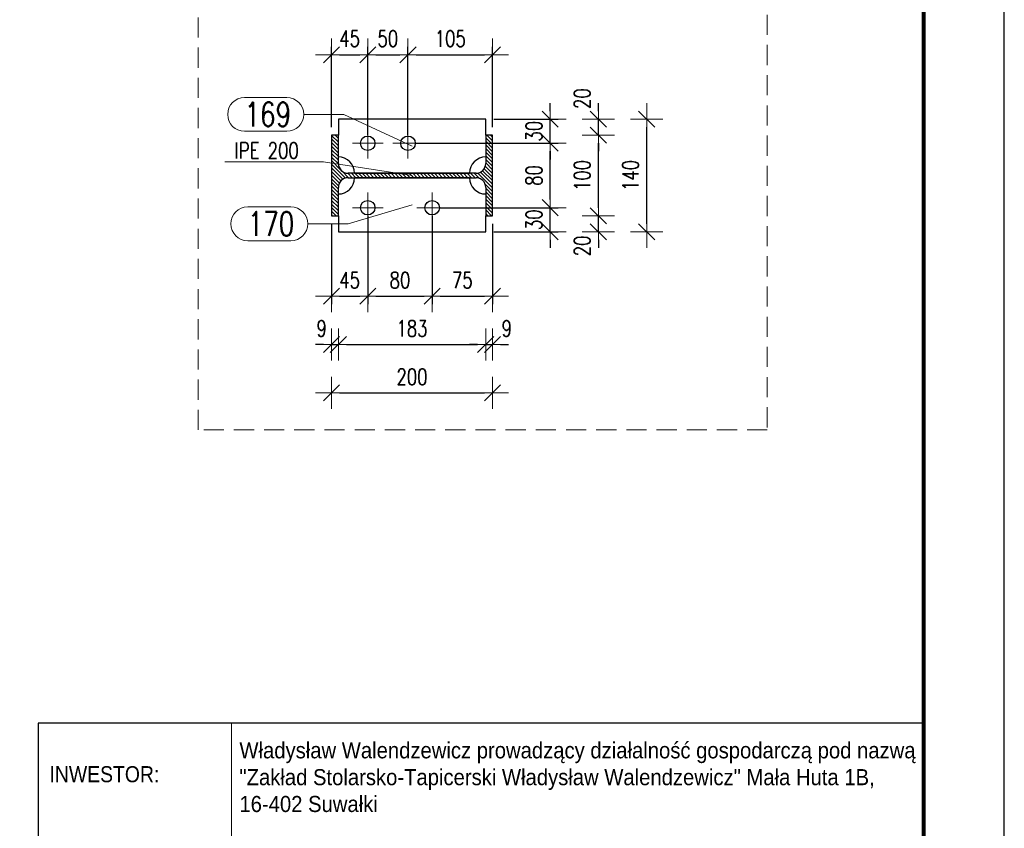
# Model space of a CAD drawing. Header units: millimetres. Extents: x -152 to 454, y 14102 to 14598.
# Tile 13 of 18: x 326 to 448, y 14215 to 14315. Entities that reach past the tile are written whole.
import ezdxf
from ezdxf.enums import TextEntityAlignment as Align

# ---------------------------------------------------------------- set-up
doc = ezdxf.new("R2010")
doc.units = ezdxf.units.MM
doc.header["$LTSCALE"] = 10
doc.linetypes.add('HIDDEN', pattern=[0.375, 0.25, -0.125])
doc.linetypes.add('MITTE', pattern=[2, 1.25, -0.25, 0.25, -0.25])
doc.layers.get('Defpoints').update_dxf_attribs({"color": 1})
doc.layers.add('_FORMATKA', color=8, linetype='Continuous', plot=False)
for name, color, linetype, lineweight in [('_RAMKA', 7, 'Continuous', 35), ('_Tabelka', 7, 'Continuous', 25), ('PS_DIM', 4, 'Continuous', 13), ('PS_Hatch', 3, 'Continuous', 9), ('PS_Hidden', 2, 'HIDDEN', 9), ('PS_Mid', 5, 'MITTE', 15), ('PS_Pos', 1, 'Continuous', 15), ('PS_SOLID', 7, 'Continuous', 30)]:
    doc.layers.add(name, color=color, linetype=linetype, lineweight=lineweight)
doc.styles.add('gil', font='txt', dxfattribs={"width": 0.9})
doc.styles.add('simplex', font='simplex.shx', dxfattribs={"width": 0.75})
doc.dimstyles.new('1_10_PRZ', dxfattribs={"dimtxt": 2, "dimasz": 1, "dimexe": 2, "dimexo": 5, "dimgap": 1, "dimtad": 1, "dimdec": 0, "dimlfac": 10, "dimtxsty": 'simplex', "dimblk": 'dimznak', "dimcen": 2, "dimse1": 1, "dimse2": 1, "dimclrt": 3, "dimadec": 1, "dimazin": 0, "dimtfac": 1, "dimtdec": 0, "dimtix": 1, "dimtmove": 2, "dimatfit": 3, "dimldrblk": 'dim-grot', "dimfxl": 1, "dimarcsym": 0})
doc.dimstyles.new('1_10_SC', dxfattribs={"dimtxt": 2, "dimasz": 1, "dimexe": 1, "dimexo": 1, "dimgap": 1, "dimtad": 1, "dimdec": 0, "dimlfac": 10, "dimtxsty": 'simplex', "dimblk": 'dimznak', "dimcen": 2, "dimclrd": 256, "dimclre": 256, "dimclrt": 3, "dimadec": 1, "dimazin": 0, "dimtfac": 1, "dimtdec": 0, "dimtix": 1, "dimtmove": 2, "dimatfit": 3, "dimldrblk": 'dim-grot', "dimfxl": 1, "dimarcsym": 0})

# ---------------------------------------------------------------- blocks, each defined once
blk = doc.blocks.new('*U135')
at = {"layer": '_FORMATKA', "lineweight": -3}
blk.add_lwpolyline([(-594, 0), (0, 0), (0, 420), (-594, 420)], close=True, dxfattribs=at)
at = {"layer": '_RAMKA', "lineweight": -3, "const_width": 0.5}
blk.add_lwpolyline([(-564, 10), (-10, 10), (-10, 410), (-564, 410)], close=True, dxfattribs=at)
blk = doc.blocks.new('tabela_rys')
at = {"layer": '_Tabelka', "color": 251, "lineweight": 15}
blk.add_line((45.62, 123.55), (45.62, 91.73), dxfattribs=at)
at = {"layer": '_Tabelka', "color": 251, "lineweight": 30}
blk.add_lwpolyline([(131.62, 123.55), (21.62, 123.55), (21.62, 7.77), (131.62, 7.77)], close=True, dxfattribs=at)
at = {"layer": '_Tabelka', "color": 12, "style": 'gil', "width": 0.9}
blk.add_text('INWESTOR:', height=2, dxfattribs=at).set_placement((29.83, 117.19), align=Align.MIDDLE)
at = {"layer": '_Tabelka', "color": 7, "insert": (46.6, 116.81), "char_height": 2, "attachment_point": 4, "style": 'gil'}
blk.add_mtext_dynamic_manual_height_columns('{\\fArial|b0|i0|c0|p34;\\C256;W\\fArial|b0|i0|c238|p34;ł\\fArial|b0|i0|c0|p34;ad\\fArial|b0|i0|c238|p34;ysł\\fArial|b0|i0|c0|p34;aw Wa\\fArial|b0|i0|c238|p34;le\\fArial|b0|i0|c0|p34;nd\\fArial|b0|i0|c238|p34;ze\\fArial|b0|i0|c0|p34;w\\fArial|b0|i0|c238|p34;i\\fArial|b0|i0|c0|p34;c\\fArial|b0|i0|c238|p34;z\\fArial|b0|i0|c0|p34;\\~\\fArial|b0|i0|c238|p34;pr\\fArial|b0|i0|c0|p34;owad\\fArial|b0|i0|c238|p34;zą\\fArial|b0|i0|c0|p34;c\\fArial|b0|i0|c238|p34;y\\fArial|b0|i0|c0|p34; d\\fArial|b0|i0|c238|p34;zi\\fArial|b0|i0|c0|p34;a\\fArial|b0|i0|c238|p34;ł\\fArial|b0|i0|c0|p34;a\\fArial|b0|i0|c238|p34;l\\fArial|b0|i0|c0|p34;no\\fArial|b0|i0|c238|p34;ść\\fArial|b0|i0|c0|p34; \\fArial|b0|i0|c238|p34;g\\fArial|b0|i0|c0|p34;o\\fArial|b0|i0|c238|p34;sp\\fArial|b0|i0|c0|p34;oda\\fArial|b0|i0|c238|p34;r\\fArial|b0|i0|c0|p34;c\\fArial|b0|i0|c238|p34;zą\\fArial|b0|i0|c0|p34; \\fArial|b0|i0|c238|p34;p\\fArial|b0|i0|c0|p34;od na\\fArial|b0|i0|c238|p34;z\\fArial|b0|i0|c0|p34;w\\fArial|b0|i0|c238|p34;ą\\fArial|b0|i0|c0|p34; \\fArial|b0|i0|c238|p34;"Z\\fArial|b0|i0|c0|p34;a\\fArial|b0|i0|c238|p34;kł\\fArial|b0|i0|c0|p34;ad \\fArial|b0|i0|c238|p34;St\\fArial|b0|i0|c0|p34;o\\fArial|b0|i0|c238|p34;l\\fArial|b0|i0|c0|p34;a\\fArial|b0|i0|c238|p34;rsk\\fArial|b0|i0|c0|p34;o-\\fArial|b0|i0|c238|p34;T\\fArial|b0|i0|c0|p34;a\\fArial|b0|i0|c238|p34;pi\\fArial|b0|i0|c0|p34;c\\fArial|b0|i0|c238|p34;erski\\fArial|b0|i0|c0|p34; W\\fArial|b0|i0|c238|p34;ł\\fArial|b0|i0|c0|p34;ad\\fArial|b0|i0|c238|p34;ysł\\fArial|b0|i0|c0|p34;aw Wa\\fArial|b0|i0|c238|p34;le\\fArial|b0|i0|c0|p34;nd\\fArial|b0|i0|c238|p34;ze\\fArial|b0|i0|c0|p34;w\\fArial|b0|i0|c238|p34;i\\fArial|b0|i0|c0|p34;c\\fArial|b0|i0|c238|p34;z"\\fArial|b0|i0|c0|p34; \\fArial|b0|i0|c238|p34;M\\fArial|b0|i0|c0|p34;a\\fArial|b0|i0|c238|p34;ł\\fArial|b0|i0|c0|p34;a \\fArial|b0|i0|c238|p34;Hut\\fArial|b0|i0|c0|p34;a \\fArial|b0|i0|c238|p34;1\\fArial|b0|i0|c0|p34;B\\fArial|b0|i0|c238|p34;, \\P16-402 Suwałki}', width=87.5522, gutter_width=12.5, heights=[51.49], dxfattribs=at)
at = {"layer": '_Tabelka', "color": 7, "style": 'gil', "width": 0.9}
for p in [(47.79, 34.83), (47.79, 30.29), (47.79, 26.06)]:
    blk.add_attdef('NAZWA_RYS:', text='', height=2.5, dxfattribs=at).set_placement(p, align=Align.MIDDLE_LEFT)
blk.add_attdef('FORMAT', text='', height=2.5, dxfattribs=at).set_placement((33.12, 15.91), align=Align.MIDDLE)
at = {"layer": '_Tabelka', "color": 7, "style": 'gil', "width": 0.9, "flags": 8}
for tag, p in [('DATA', (61.11, 15.91)), ('SKALA', (87.85, 15.91)), ('NR_RYSUNKU', (117.18, 15.91))]:
    blk.add_attdef(tag, text='', height=2.5, dxfattribs=at).set_placement(p, align=Align.MIDDLE)
blk = doc.blocks.new('dimznak')
at = {"color": 0}
for points in [[(0, 2), (0, -2)], [(-2, 0), (2, 0)]]:
    blk.add_lwpolyline(points, dxfattribs=at)
at = {"color": 2}
blk.add_lwpolyline([(1, 1), (-1, -1)], dxfattribs=at)
blk = doc.blocks.new('*D176')
at = {"layer": 'Defpoints', "color": 0, "transparency": 16777216}
for p in [(369.09, 14311.09), (364.59, 14301.09), (369.09, 14300.09)]:
    blk.add_point(p, dxfattribs=at)
at = {"layer": 'PS_DIM', "lineweight": -2, "transparency": 16777216}
for p, q in [((364.59, 14302.09), (364.59, 14312.09)), ((369.09, 14301.09), (369.09, 14312.09)), ((365.59, 14311.09), (368.09, 14311.09))]:
    blk.add_line(p, q, dxfattribs=at)
at = {"layer": 'PS_DIM', "lineweight": -2, "transparency": 16777216, "rotation": 180}
blk.add_blockref('dimznak', (364.59, 14311.09), dxfattribs=at)
at = {"layer": 'PS_DIM', "lineweight": -2, "transparency": 16777216}
blk.add_blockref('dimznak', (369.09, 14311.09), dxfattribs=at)
at = {"layer": 'PS_DIM', "color": 3, "transparency": 16777216, "insert": (366.84, 14313.09), "char_height": 2, "attachment_point": 5, "style": 'simplex'}
blk.add_mtext('45', dxfattribs=at)
blk = doc.blocks.new('dim-grot')
blk.add_hatch(color=256).paths.add_polyline_path([(0, 0), (-2, 0.5), (-2, -0.5)])
blk.add_lwpolyline([(0, 0), (-2, 0.5), (-2, -0.5), (0, 0)])
blk = doc.blocks.new('*D177')
at = {"layer": 'Defpoints', "color": 0, "transparency": 16777216}
for p in [(374.09, 14311.09), (369.09, 14300.09), (374.09, 14300.09)]:
    blk.add_point(p, dxfattribs=at)
at = {"layer": 'PS_DIM', "lineweight": -2, "transparency": 16777216}
for p, q in [((369.09, 14301.09), (369.09, 14312.09)), ((374.09, 14301.09), (374.09, 14312.09)), ((370.09, 14311.09), (373.09, 14311.09))]:
    blk.add_line(p, q, dxfattribs=at)
at = {"layer": 'PS_DIM', "lineweight": -2, "transparency": 16777216, "rotation": 180}
blk.add_blockref('dimznak', (369.09, 14311.09), dxfattribs=at)
at = {"layer": 'PS_DIM', "lineweight": -2, "transparency": 16777216}
blk.add_blockref('dimznak', (374.09, 14311.09), dxfattribs=at)
at = {"layer": 'PS_DIM', "color": 3, "transparency": 16777216, "insert": (371.59, 14313.09), "char_height": 2, "attachment_point": 5, "style": 'simplex'}
blk.add_mtext('50', dxfattribs=at)
blk = doc.blocks.new('*D178')
at = {"layer": 'Defpoints', "color": 0, "transparency": 16777216}
for p in [(384.59, 14311.09), (384.59, 14301.09), (374.09, 14300.09)]:
    blk.add_point(p, dxfattribs=at)
at = {"layer": 'PS_DIM', "lineweight": -2, "transparency": 16777216}
for p, q in [((374.09, 14301.09), (374.09, 14312.09)), ((384.59, 14302.09), (384.59, 14312.09)), ((375.09, 14311.09), (383.59, 14311.09))]:
    blk.add_line(p, q, dxfattribs=at)
at = {"layer": 'PS_DIM', "lineweight": -2, "transparency": 16777216, "rotation": 180}
blk.add_blockref('dimznak', (374.09, 14311.09), dxfattribs=at)
at = {"layer": 'PS_DIM', "lineweight": -2, "transparency": 16777216}
blk.add_blockref('dimznak', (384.59, 14311.09), dxfattribs=at)
at = {"layer": 'PS_DIM', "color": 3, "transparency": 16777216, "insert": (379.34, 14313.09), "char_height": 2, "attachment_point": 5, "style": 'simplex'}
blk.add_mtext('105', dxfattribs=at)
blk = doc.blocks.new('*D179')
at = {"layer": 'Defpoints', "color": 0, "transparency": 16777216}
for p in [(369.09, 14292.09), (364.59, 14291.09), (369.09, 14281.09)]:
    blk.add_point(p, dxfattribs=at)
at = {"layer": 'PS_DIM', "lineweight": -2, "transparency": 16777216}
for p, q in [((369.09, 14291.09), (369.09, 14280.09)), ((364.59, 14290.09), (364.59, 14280.09)), ((365.59, 14281.09), (368.09, 14281.09))]:
    blk.add_line(p, q, dxfattribs=at)
at = {"layer": 'PS_DIM', "lineweight": -2, "transparency": 16777216, "rotation": 180}
blk.add_blockref('dimznak', (364.59, 14281.09), dxfattribs=at)
at = {"layer": 'PS_DIM', "lineweight": -2, "transparency": 16777216}
blk.add_blockref('dimznak', (369.09, 14281.09), dxfattribs=at)
at = {"layer": 'PS_DIM', "color": 3, "transparency": 16777216, "insert": (366.84, 14283.09), "char_height": 2, "attachment_point": 5, "style": 'simplex'}
blk.add_mtext('45', dxfattribs=at)
blk = doc.blocks.new('*D180')
at = {"layer": 'Defpoints', "color": 0, "transparency": 16777216}
for p in [(369.09, 14292.09), (377.09, 14292.09), (377.09, 14281.09)]:
    blk.add_point(p, dxfattribs=at)
at = {"layer": 'PS_DIM', "lineweight": -2, "transparency": 16777216}
for p, q in [((369.09, 14291.09), (369.09, 14280.09)), ((377.09, 14291.09), (377.09, 14280.09)), ((370.09, 14281.09), (376.09, 14281.09))]:
    blk.add_line(p, q, dxfattribs=at)
at = {"layer": 'PS_DIM', "lineweight": -2, "transparency": 16777216, "rotation": 180}
blk.add_blockref('dimznak', (369.09, 14281.09), dxfattribs=at)
at = {"layer": 'PS_DIM', "lineweight": -2, "transparency": 16777216}
blk.add_blockref('dimznak', (377.09, 14281.09), dxfattribs=at)
at = {"layer": 'PS_DIM', "color": 3, "transparency": 16777216, "insert": (373.09, 14283.09), "char_height": 2, "attachment_point": 5, "style": 'simplex'}
blk.add_mtext('80', dxfattribs=at)
blk = doc.blocks.new('*D181')
at = {"layer": 'Defpoints', "color": 0, "transparency": 16777216}
for p in [(377.09, 14292.09), (384.59, 14291.09), (384.59, 14281.09)]:
    blk.add_point(p, dxfattribs=at)
at = {"layer": 'PS_DIM', "lineweight": -2, "transparency": 16777216}
for p, q in [((377.09, 14291.09), (377.09, 14280.09)), ((384.59, 14290.09), (384.59, 14280.09)), ((378.09, 14281.09), (383.59, 14281.09))]:
    blk.add_line(p, q, dxfattribs=at)
at = {"layer": 'PS_DIM', "lineweight": -2, "transparency": 16777216, "rotation": 180}
blk.add_blockref('dimznak', (377.09, 14281.09), dxfattribs=at)
at = {"layer": 'PS_DIM', "lineweight": -2, "transparency": 16777216}
blk.add_blockref('dimznak', (384.59, 14281.09), dxfattribs=at)
at = {"layer": 'PS_DIM', "color": 3, "transparency": 16777216, "insert": (380.84, 14283.09), "char_height": 2, "attachment_point": 5, "style": 'simplex'}
blk.add_mtext('75', dxfattribs=at)
blk = doc.blocks.new('*D182')
at = {"layer": 'Defpoints', "color": 0, "transparency": 16777216}
for p in [(364.59, 14291.09), (365.44, 14291.09), (365.44, 14275.09)]:
    blk.add_point(p, dxfattribs=at)
at = {"layer": 'PS_DIM', "color": 0, "lineweight": -2, "transparency": 16777216}
for p, q in [((363.59, 14275.09), (362.59, 14275.09)), ((364.59, 14275.09), (365.44, 14275.09)), ((366.44, 14275.09), (367.44, 14275.09))]:
    blk.add_line(p, q, dxfattribs=at)
blk.add_blockref('dimznak', (364.59, 14275.09), dxfattribs=at)
at = {"layer": 'PS_DIM', "color": 0, "lineweight": -2, "transparency": 16777216, "rotation": 180}
blk.add_blockref('dimznak', (365.44, 14275.09), dxfattribs=at)
at = {"layer": 'PS_DIM', "color": 3, "transparency": 16777216, "insert": (363.37, 14277.09), "char_height": 2, "attachment_point": 5, "style": 'simplex'}
blk.add_mtext('9', dxfattribs=at)
blk = doc.blocks.new('*D183')
at = {"layer": 'Defpoints', "color": 0, "transparency": 16777216}
for p in [(365.44, 14291.09), (383.74, 14289.09), (383.74, 14275.09)]:
    blk.add_point(p, dxfattribs=at)
at = {"layer": 'PS_DIM', "color": 0, "lineweight": -2, "transparency": 16777216}
blk.add_line((366.44, 14275.09), (382.74, 14275.09), dxfattribs=at)
at = {"layer": 'PS_DIM', "color": 0, "lineweight": -2, "transparency": 16777216, "rotation": 180}
blk.add_blockref('dimznak', (365.44, 14275.09), dxfattribs=at)
at = {"layer": 'PS_DIM', "color": 0, "lineweight": -2, "transparency": 16777216}
blk.add_blockref('dimznak', (383.74, 14275.09), dxfattribs=at)
at = {"layer": 'PS_DIM', "color": 3, "transparency": 16777216, "insert": (374.59, 14277.09), "char_height": 2, "attachment_point": 5, "style": 'simplex'}
blk.add_mtext('183', dxfattribs=at)
blk = doc.blocks.new('*D184')
at = {"layer": 'Defpoints', "color": 0, "transparency": 16777216}
for p in [(384.59, 14291.09), (383.74, 14289.09), (384.59, 14275.09)]:
    blk.add_point(p, dxfattribs=at)
at = {"layer": 'PS_DIM', "color": 0, "lineweight": -2, "transparency": 16777216}
for p, q in [((382.74, 14275.09), (381.74, 14275.09)), ((383.74, 14275.09), (384.59, 14275.09)), ((385.59, 14275.09), (386.59, 14275.09))]:
    blk.add_line(p, q, dxfattribs=at)
blk.add_blockref('dimznak', (383.74, 14275.09), dxfattribs=at)
at = {"layer": 'PS_DIM', "color": 0, "lineweight": -2, "transparency": 16777216, "rotation": 180}
blk.add_blockref('dimznak', (384.59, 14275.09), dxfattribs=at)
at = {"layer": 'PS_DIM', "color": 3, "transparency": 16777216, "insert": (386.36, 14277.09), "char_height": 2, "attachment_point": 5, "style": 'simplex'}
blk.add_mtext('9', dxfattribs=at)
blk = doc.blocks.new('*D185')
at = {"layer": 'Defpoints', "color": 0, "transparency": 16777216}
for p in [(364.59, 14291.09), (384.59, 14291.09), (384.59, 14269.09)]:
    blk.add_point(p, dxfattribs=at)
at = {"layer": 'PS_DIM', "color": 0, "lineweight": -2, "transparency": 16777216}
blk.add_line((365.59, 14269.09), (383.59, 14269.09), dxfattribs=at)
at = {"layer": 'PS_DIM', "color": 0, "lineweight": -2, "transparency": 16777216, "rotation": 180}
blk.add_blockref('dimznak', (364.59, 14269.09), dxfattribs=at)
at = {"layer": 'PS_DIM', "color": 0, "lineweight": -2, "transparency": 16777216}
blk.add_blockref('dimznak', (384.59, 14269.09), dxfattribs=at)
at = {"layer": 'PS_DIM', "color": 3, "transparency": 16777216, "insert": (374.59, 14271.09), "char_height": 2, "attachment_point": 5, "style": 'simplex'}
blk.add_mtext('200', dxfattribs=at)
blk = doc.blocks.new('*D186')
at = {"layer": 'Defpoints', "color": 0, "transparency": 16777216}
for p in [(377.09, 14292.09), (391.74, 14292.09), (383.74, 14289.09)]:
    blk.add_point(p, dxfattribs=at)
at = {"layer": 'PS_DIM', "lineweight": -2, "transparency": 16777216}
for p, q in [((391.74, 14293.09), (391.74, 14294.09)), ((378.09, 14292.09), (392.74, 14292.09)), ((391.74, 14289.09), (391.74, 14292.09)), ((384.74, 14289.09), (392.74, 14289.09)), ((391.74, 14288.09), (391.74, 14287.09))]:
    blk.add_line(p, q, dxfattribs=at)
for p, rotation in [((391.74, 14292.09), 270), ((391.74, 14289.09), 90)]:
    blk.add_blockref('dimznak', p, dxfattribs=dict(at, rotation=rotation))
at = {"layer": 'PS_DIM', "color": 3, "transparency": 16777216, "insert": (389.74, 14290.59), "char_height": 2, "attachment_point": 5, "rotation": 90, "style": 'simplex'}
blk.add_mtext('30', dxfattribs=at)
blk = doc.blocks.new('*D187')
at = {"layer": 'Defpoints', "color": 0, "transparency": 16777216}
for p in [(374.09, 14300.09), (391.74, 14300.09), (377.09, 14292.09)]:
    blk.add_point(p, dxfattribs=at)
at = {"layer": 'PS_DIM', "lineweight": -2, "transparency": 16777216}
for p, q in [((375.09, 14300.09), (392.74, 14300.09)), ((391.74, 14293.09), (391.74, 14299.09)), ((378.09, 14292.09), (392.74, 14292.09))]:
    blk.add_line(p, q, dxfattribs=at)
for p, rotation in [((391.74, 14300.09), 90), ((391.74, 14292.09), 270)]:
    blk.add_blockref('dimznak', p, dxfattribs=dict(at, rotation=rotation))
at = {"layer": 'PS_DIM', "color": 3, "transparency": 16777216, "insert": (389.74, 14296.09), "char_height": 2, "attachment_point": 5, "rotation": 90, "style": 'simplex'}
blk.add_mtext('80', dxfattribs=at)
blk = doc.blocks.new('*D188')
at = {"layer": 'Defpoints', "color": 0, "transparency": 16777216}
for p in [(383.74, 14303.09), (391.74, 14303.09), (374.09, 14300.09)]:
    blk.add_point(p, dxfattribs=at)
at = {"layer": 'PS_DIM', "lineweight": -2, "transparency": 16777216}
for p, q in [((391.74, 14304.09), (391.74, 14305.09)), ((384.74, 14303.09), (392.74, 14303.09)), ((391.74, 14300.09), (391.74, 14303.09)), ((375.09, 14300.09), (392.74, 14300.09)), ((391.74, 14299.09), (391.74, 14298.09))]:
    blk.add_line(p, q, dxfattribs=at)
for p, rotation in [((391.74, 14303.09), 270), ((391.74, 14300.09), 90)]:
    blk.add_blockref('dimznak', p, dxfattribs=dict(at, rotation=rotation))
at = {"layer": 'PS_DIM', "color": 3, "transparency": 16777216, "insert": (389.74, 14301.59), "char_height": 2, "attachment_point": 5, "rotation": 90, "style": 'simplex'}
blk.add_mtext('30', dxfattribs=at)
blk = doc.blocks.new('*D189')
at = {"layer": 'Defpoints', "color": 0, "transparency": 16777216}
for p in [(384.59, 14291.09), (397.74, 14291.09), (383.74, 14289.09)]:
    blk.add_point(p, dxfattribs=at)
at = {"layer": 'PS_DIM', "color": 0, "lineweight": -2, "transparency": 16777216}
for p, q in [((397.74, 14292.09), (397.74, 14293.09)), ((397.74, 14289.09), (397.74, 14291.09)), ((397.74, 14288.09), (397.74, 14287.09))]:
    blk.add_line(p, q, dxfattribs=at)
for p, rotation in [((397.74, 14291.09), 270), ((397.74, 14289.09), 90)]:
    blk.add_blockref('dimznak', p, dxfattribs=dict(at, rotation=rotation))
at = {"layer": 'PS_DIM', "color": 3, "transparency": 16777216, "insert": (395.74, 14287.34), "char_height": 2, "attachment_point": 5, "rotation": 90, "style": 'simplex'}
blk.add_mtext('20', dxfattribs=at)
blk = doc.blocks.new('*D190')
at = {"layer": 'Defpoints', "color": 0, "transparency": 16777216}
for p in [(383.74, 14301.09), (397.74, 14301.09), (384.59, 14291.09)]:
    blk.add_point(p, dxfattribs=at)
at = {"layer": 'PS_DIM', "color": 0, "lineweight": -2, "transparency": 16777216}
blk.add_line((397.74, 14292.09), (397.74, 14300.09), dxfattribs=at)
for p, rotation in [((397.74, 14301.09), 90), ((397.74, 14291.09), 270)]:
    blk.add_blockref('dimznak', p, dxfattribs=dict(at, rotation=rotation))
at = {"layer": 'PS_DIM', "color": 3, "transparency": 16777216, "insert": (395.74, 14296.09), "char_height": 2, "attachment_point": 5, "rotation": 90, "style": 'simplex'}
blk.add_mtext('100', dxfattribs=at)
blk = doc.blocks.new('*D191')
at = {"layer": 'Defpoints', "color": 0, "transparency": 16777216}
for p in [(383.74, 14303.09), (397.74, 14303.09), (383.74, 14301.09)]:
    blk.add_point(p, dxfattribs=at)
at = {"layer": 'PS_DIM', "color": 0, "lineweight": -2, "transparency": 16777216}
for p, q in [((397.74, 14304.09), (397.74, 14305.09)), ((397.74, 14301.09), (397.74, 14303.09)), ((397.74, 14300.09), (397.74, 14299.09))]:
    blk.add_line(p, q, dxfattribs=at)
for p, rotation in [((397.74, 14303.09), 270), ((397.74, 14301.09), 90)]:
    blk.add_blockref('dimznak', p, dxfattribs=dict(at, rotation=rotation))
at = {"layer": 'PS_DIM', "color": 3, "transparency": 16777216, "insert": (395.74, 14305.64), "char_height": 2, "attachment_point": 5, "rotation": 90, "style": 'simplex'}
blk.add_mtext('20', dxfattribs=at)
blk = doc.blocks.new('*D192')
at = {"layer": 'Defpoints', "color": 0, "transparency": 16777216}
for p in [(383.74, 14303.09), (403.74, 14303.09), (383.74, 14289.09)]:
    blk.add_point(p, dxfattribs=at)
at = {"layer": 'PS_DIM', "color": 0, "lineweight": -2, "transparency": 16777216}
blk.add_line((403.74, 14290.09), (403.74, 14302.09), dxfattribs=at)
for p, rotation in [((403.74, 14303.09), 90), ((403.74, 14289.09), 270)]:
    blk.add_blockref('dimznak', p, dxfattribs=dict(at, rotation=rotation))
at = {"layer": 'PS_DIM', "color": 3, "transparency": 16777216, "insert": (401.74, 14296.09), "char_height": 2, "attachment_point": 5, "rotation": 90, "style": 'simplex'}
blk.add_mtext('140', dxfattribs=at)
blk = doc.blocks.new('*X346')
at = {"color": 1}
for p in [(351.35, 14297.78), (374.59, 14296.09)]:
    blk.add_line(p, (363.59, 14297.78), dxfattribs=at)
at = {"color": 3, "style": 'simplex', "width": 0.75}
blk.add_text('IPE 200 ', height=2, dxfattribs=at).set_placement((352.55, 14298.18))
blk = doc.blocks.new('*X347')
at = {"color": 1}
for p, q in [((353.79, 14305.78), (359.04, 14305.78)), ((361.14, 14303.68), (366.14, 14303.68)), ((374.59, 14299.74), (366.14, 14303.68)), ((353.79, 14301.58), (359.04, 14301.58))]:
    blk.add_line(p, q, dxfattribs=at)
for centre, start, end in [((353.79, 14303.68), 90, 270), ((359.04, 14303.68), 270, 90)]:
    blk.add_arc(centre, 2.1, start, end, dxfattribs=at)
at = {"color": 2, "style": 'simplex', "width": 0.75}
blk.add_text('169', height=3, dxfattribs=at).set_placement((353.79, 14302.18))
blk = doc.blocks.new('*X348')
at = {"color": 1}
for p, q in [((354.18, 14292.19), (359.54, 14292.19)), ((374.59, 14292.44), (366.64, 14290.09)), ((361.64, 14290.09), (366.64, 14290.09)), ((354.18, 14287.99), (359.54, 14287.99))]:
    blk.add_line(p, q, dxfattribs=at)
for centre, start, end in [((354.18, 14290.09), 90, 270), ((359.54, 14290.09), 270, 90)]:
    blk.add_arc(centre, 2.1, start, end, dxfattribs=at)
at = {"color": 2, "style": 'simplex', "width": 0.75}
blk.add_text('170', height=3, dxfattribs=at).set_placement((354.18, 14288.59))

msp = doc.modelspace()

# ---------------------------------------------------------------- hatches: boundary and pattern name
at = {"layer": 'PS_Hatch'}
h = msp.add_hatch(dxfattribs=at)
h.set_pattern_fill('ANSI31', color=256, scale=0.1, angle=90, style=0)
h.set_pattern_definition([(135, (-13953.97724, 14533.21452), (-0.224506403, -0.224506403), [])])
h.paths.add_polyline_path([(384.59, 14291.09), (384.59, 14301.09), (383.74, 14301.09), (383.74, 14297.57), (383.72, 14297.34), (383.65, 14297.11), (383.54, 14296.9), (383.39, 14296.72), (383.21, 14296.57), (383, 14296.46), (382.77, 14296.39), (382.54, 14296.37), (366.64, 14296.37), (366.41, 14296.39), (366.18, 14296.46), (365.97, 14296.57), (365.79, 14296.72), (365.64, 14296.9), (365.53, 14297.11), (365.46, 14297.34), (365.44, 14297.57), (365.44, 14301.09), (364.59, 14301.09), (364.59, 14291.09), (365.44, 14291.09), (365.44, 14294.61), (365.46, 14294.84), (365.53, 14295.07), (365.64, 14295.28), (365.79, 14295.46), (365.97, 14295.61), (366.18, 14295.72), (366.41, 14295.79), (366.64, 14295.81), (382.54, 14295.81), (382.77, 14295.79), (383, 14295.72), (383.21, 14295.61), (383.39, 14295.46), (383.54, 14295.28), (383.65, 14295.07), (383.72, 14294.84), (383.74, 14294.61), (383.74, 14291.09)])

# ---------------------------------------------------------------- linework, layer by layer
at = {"layer": 'PS_Hidden'}
msp.add_lwpolyline([(348.04, 14462.3), (418.72, 14462.3), (418.72, 14264.48), (348.04, 14264.48)], close=True, dxfattribs=at)
at = {"layer": 'PS_Mid', "color": 5, "linetype": 'MITTE', "extrusion": (0, -1, 2.22045e-16)}
for p, q in [((369.09, 14298.19), (369.09, 14301.99)), ((374.09, 14298.19), (374.09, 14301.99)), ((367.19, 14300.09), (370.99, 14300.09)), ((372.19, 14300.09), (375.99, 14300.09)), ((369.09, 14290.19), (369.09, 14293.99)), ((377.09, 14290.19), (377.09, 14293.99)), ((367.19, 14292.09), (370.99, 14292.09)), ((375.19, 14292.09), (378.99, 14292.09))]:
    msp.add_line(p, q, dxfattribs=at)
at = {"layer": 'PS_SOLID', "color": 7, "linetype": 'Continuous', "extrusion": (0, -1, 2.22045e-16)}
for p, q in [((383.74, 14303.09), (365.44, 14303.09)), ((365.44, 14303.09), (365.44, 14301.09)), ((383.74, 14301.09), (383.74, 14303.09)), ((365.44, 14301.09), (364.59, 14301.09)), ((364.59, 14301.09), (364.59, 14291.09)), ((365.44, 14297.57), (365.44, 14301.09)), ((384.59, 14301.09), (383.74, 14301.09)), ((383.74, 14301.09), (383.74, 14297.57)), ((384.59, 14291.09), (384.59, 14301.09)), ((382.54, 14296.37), (366.64, 14296.37)), ((366.64, 14295.81), (382.54, 14295.81)), ((367.44, 14296.39), (381.74, 14296.39)), ((381.74, 14295.79), (367.44, 14295.79)), ((365.44, 14291.09), (365.44, 14294.61)), ((383.74, 14294.61), (383.74, 14291.09)), ((364.59, 14291.09), (365.44, 14291.09)), ((365.44, 14291.09), (365.44, 14289.09)), ((383.74, 14291.09), (384.59, 14291.09)), ((383.74, 14289.09), (383.74, 14291.09)), ((365.44, 14289.09), (383.74, 14289.09))]:
    msp.add_line(p, q, dxfattribs=at)
at = {"layer": 'PS_SOLID'}
for centre in [(369.09, 14300.09), (374.09, 14300.09), (369.09, 14292.09), (377.09, 14292.09)]:
    msp.add_circle(centre, 0.9, dxfattribs=at)
at = {"layer": 'PS_SOLID', "color": 7, "linetype": 'Continuous'}
for centre, radius, start, end in [((365.44, 14296.39), 2, 0, 90), ((383.74, 14296.39), 2, 90, 180), ((366.64, 14297.57), 1.2, 180, 270), ((382.54, 14297.57), 1.2, 270, 0), ((366.64, 14294.61), 1.2, 90, 180), ((365.44, 14295.79), 2, 270, 0), ((383.74, 14295.79), 2, 180, 270), ((382.54, 14294.61), 1.2, 0, 90)]:
    msp.add_arc(centre, radius, start, end, dxfattribs=at)

# ---------------------------------------------------------------- block references
at = {"layer": 'PS_DIM'}
msp.add_blockref('*U135', (448.16, 14102.29), dxfattribs=at)
at = {"layer": 'PS_DIM', "color": 7}
msp.add_blockref('tabela_rys', (306.55, 14104.52), dxfattribs=at)
at = {"layer": 'PS_Pos'}
for name in ['*X347', '*X346', '*X348']:
    msp.add_blockref(name, (0, 0), dxfattribs=at)

# ---------------------------------------------------------------- dimensions: what is measured, and where the dimension line sits
at = {"layer": 'PS_DIM'}
for base, p1, p2, picture, middle in [((369.09, 14311.09), (364.59, 14301.09), (369.09, 14300.09), '*D176', (366.84, 14313.09)), ((374.09, 14311.09), (369.09, 14300.09), (374.09, 14300.09), '*D177', (371.59, 14313.09)), ((384.59, 14311.09), (374.09, 14300.09), (384.59, 14301.09), '*D178', (379.34, 14313.09)), ((369.09, 14281.09), (364.59, 14291.09), (369.09, 14292.09), '*D179', (366.84, 14283.09)), ((377.09, 14281.09), (369.09, 14292.09), (377.09, 14292.09), '*D180', (373.09, 14283.09)), ((384.59, 14281.09), (377.09, 14292.09), (384.59, 14291.09), '*D181', (380.84, 14283.09))]:
    dim = msp.add_linear_dim(base=base, p1=p1, p2=p2, dimstyle='1_10_SC', dxfattribs=at)
    dim.commit()
    dim.dimension.update_dxf_attribs({"geometry": picture, "text_midpoint": middle})
for base, p1, p2, picture, middle in [((397.74, 14303.09), (383.74, 14301.09), (383.74, 14303.09), '*D191', (395.74, 14305.64)), ((397.74, 14291.09), (383.74, 14289.09), (384.59, 14291.09), '*D189', (395.74, 14287.34))]:
    dim = msp.add_linear_dim(base=base, p1=p1, p2=p2, angle=90, dimstyle='1_10_PRZ', override={"dimfxl": 20, "dimfxlon": 1}, dxfattribs=at)
    dim.commit()
    dim.dimension.update_dxf_attribs({"geometry": picture, "text_midpoint": middle, "dimtype": 128})
for base, p1, p2, picture, middle in [((391.74, 14303.09), (374.09, 14300.09), (383.74, 14303.09), '*D188', (389.74, 14301.59)), ((391.74, 14300.09), (377.09, 14292.09), (374.09, 14300.09), '*D187', (389.74, 14296.09)), ((391.74, 14292.09), (383.74, 14289.09), (377.09, 14292.09), '*D186', (389.74, 14290.59))]:
    dim = msp.add_linear_dim(base=base, p1=p1, p2=p2, angle=90, dimstyle='1_10_SC', dxfattribs=at)
    dim.commit()
    dim.dimension.update_dxf_attribs({"geometry": picture, "text_midpoint": middle})
for base, p1, p2, picture, middle in [((403.74, 14303.09), (383.74, 14289.09), (383.74, 14303.09), '*D192', (401.74, 14296.09)), ((397.74, 14301.09), (384.59, 14291.09), (383.74, 14301.09), '*D190', (395.74, 14296.09))]:
    dim = msp.add_linear_dim(base=base, p1=p1, p2=p2, angle=90, dimstyle='1_10_PRZ', override={"dimfxl": 20, "dimfxlon": 1}, dxfattribs=at)
    dim.commit()
    dim.dimension.update_dxf_attribs({"geometry": picture, "text_midpoint": middle})
for base, p1, p2, picture, middle in [((365.4396465, 14275.09068178), (364.5896465, 14291.09068178), (365.4396465, 14291.09068178), '*D182', (363.37313613, 14277.09068178)), ((384.5896465, 14275.09068178), (383.7396465, 14289.09068178), (384.5896465, 14291.09068178), '*D184', (386.35586267, 14277.09068178))]:
    dim = msp.add_linear_dim(base=base, p1=p1, p2=p2, dimstyle='1_10_PRZ', override={"dimfxl": 20, "dimfxlon": 1}, dxfattribs=at)
    dim.commit()
    dim.dimension.update_dxf_attribs({"geometry": picture, "text_midpoint": middle, "dimtype": 128})
for base, p1, p2, picture, middle in [((384.59, 14269.09), (364.59, 14291.09), (384.59, 14291.09), '*D185', (374.59, 14271.09)), ((383.74, 14275.09), (365.44, 14291.09), (383.74, 14289.09), '*D183', (374.59, 14277.09))]:
    dim = msp.add_linear_dim(base=base, p1=p1, p2=p2, dimstyle='1_10_PRZ', override={"dimfxl": 20, "dimfxlon": 1}, dxfattribs=at)
    dim.commit()
    dim.dimension.update_dxf_attribs({"geometry": picture, "text_midpoint": middle})

doc.saveas('drawing.dxf')
